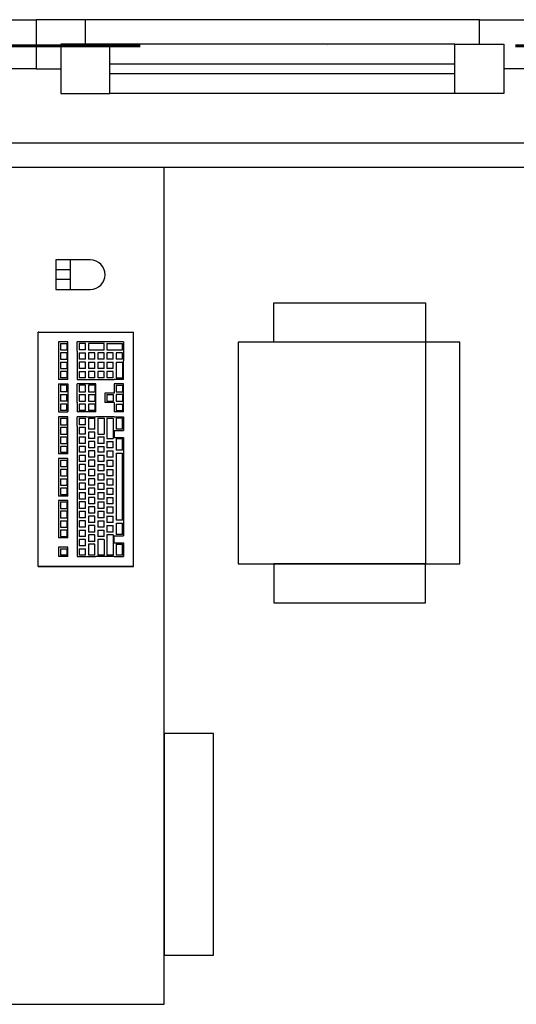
# Model space of a CAD drawing. Header units: millimetres. Extents: x 2886542 to 7567581, y -792623 to 134766.
# Tile 233 of 256: x 4804307 to 4805315, y -340853 to -338853. Entities that reach past the tile are written whole.
import ezdxf

# ---------------------------------------------------------------- set-up
doc = ezdxf.new("R2010")
doc.units = ezdxf.units.MM
doc.linetypes.add('DASHDOTX2', pattern=[50.8, 25.4, -12.7, 0, -12.7])
doc.layers.add('IN_NS_VYPLNE OTVORU', color=16, linetype='Continuous')
doc.layers.add('požárničina', color=10, linetype='Continuous')

msp = doc.modelspace()

# ---------------------------------------------------------------- linework, layer by layer
at = {"color": 0, "linetype": 'ByBlock', "lineweight": -2}
for p, q in [((4804344.8, -339964), (4804344.8, -339488)), ((4804344.8, -339488), (4804345.8, -339488)), ((4804344.8, -339488), (4804345.8, -339488)), ((4804345.8, -339488), (4804344.8, -339488)), ((4804345.8, -339488), (4804537.8, -339488)), ((4804345.8, -339488), (4804537.8, -339488)), ((4804537.8, -339964), (4804537.8, -339488)), ((4804385.8, -339508), (4804385.8, -339527)), ((4804404.8, -339508), (4804385.8, -339508)), ((4804389.8, -339511), (4804389.8, -339524)), ((4804389.8, -339511), (4804402.8, -339511)), ((4804402.8, -339511), (4804402.8, -339524)), ((4804404.8, -339527), (4804404.8, -339508)), ((4804423.8, -339527), (4804423.8, -339508)), ((4804442.8, -339508), (4804423.8, -339508)), ((4804427.8, -339511), (4804427.8, -339524)), ((4804440.8, -339511), (4804427.8, -339511)), ((4804440.8, -339524), (4804440.8, -339511)), ((4804479.8, -339508), (4804442.8, -339508)), ((4804446.8, -339511), (4804446.8, -339524)), ((4804478.8, -339511), (4804446.8, -339511)), ((4804478.8, -339524), (4804478.8, -339511)), ((4804517.8, -339508), (4804479.8, -339508)), ((4804483.8, -339511), (4804515.8, -339511)), ((4804483.8, -339511), (4804483.8, -339524)), ((4804515.8, -339524), (4804515.8, -339511)), ((4804517.8, -339508), (4804517.8, -339527)), ((4804385.8, -339527), (4804385.8, -339546)), ((4804389.8, -339524), (4804402.8, -339524)), ((4804402.8, -339530), (4804389.8, -339530)), ((4804389.8, -339530), (4804389.8, -339543)), ((4804402.8, -339530), (4804402.8, -339543)), ((4804404.8, -339546), (4804404.8, -339527)), ((4804423.8, -339527), (4804423.8, -339546)), ((4804440.8, -339524), (4804427.8, -339524)), ((4804427.8, -339530), (4804440.8, -339530)), ((4804427.8, -339530), (4804427.8, -339543)), ((4804440.8, -339543), (4804440.8, -339530)), ((4804446.8, -339524), (4804478.8, -339524)), ((4804459.8, -339530), (4804446.8, -339530)), ((4804446.8, -339530), (4804446.8, -339543)), ((4804459.8, -339543), (4804459.8, -339530)), ((4804478.8, -339530), (4804465.8, -339530)), ((4804465.8, -339530), (4804465.8, -339543)), ((4804478.8, -339543), (4804478.8, -339530)), ((4804483.8, -339524), (4804515.8, -339524)), ((4804496.8, -339530), (4804483.8, -339530)), ((4804483.8, -339530), (4804483.8, -339543)), ((4804496.8, -339543), (4804496.8, -339530)), ((4804515.8, -339530), (4804502.8, -339530)), ((4804502.8, -339530), (4804502.8, -339543)), ((4804515.8, -339543), (4804515.8, -339530)), ((4804517.8, -339527), (4804517.8, -339546)), ((4804385.8, -339546), (4804385.8, -339565)), ((4804389.8, -339543), (4804402.8, -339543)), ((4804389.8, -339549), (4804402.8, -339549)), ((4804389.8, -339549), (4804389.8, -339562)), ((4804402.8, -339549), (4804402.8, -339562)), ((4804404.8, -339565), (4804404.8, -339546)), ((4804423.8, -339546), (4804423.8, -339565)), ((4804440.8, -339543), (4804427.8, -339543)), ((4804440.8, -339549), (4804427.8, -339549)), ((4804427.8, -339549), (4804427.8, -339562)), ((4804440.8, -339562), (4804440.8, -339549)), ((4804459.8, -339543), (4804446.8, -339543)), ((4804446.8, -339549), (4804459.8, -339549)), ((4804446.8, -339549), (4804446.8, -339562)), ((4804459.8, -339562), (4804459.8, -339549)), ((4804478.8, -339543), (4804465.8, -339543)), ((4804465.8, -339549), (4804478.8, -339549)), ((4804465.8, -339549), (4804465.8, -339562)), ((4804478.8, -339562), (4804478.8, -339549)), ((4804496.8, -339543), (4804483.8, -339543)), ((4804483.8, -339549), (4804496.8, -339549)), ((4804483.8, -339549), (4804483.8, -339562)), ((4804496.8, -339562), (4804496.8, -339549)), ((4804515.8, -339543), (4804502.8, -339543)), ((4804502.8, -339549), (4804515.8, -339549)), ((4804502.8, -339549), (4804502.8, -339581)), ((4804515.8, -339549), (4804515.8, -339581)), ((4804517.8, -339584), (4804517.8, -339546)), ((4804385.8, -339565), (4804385.8, -339584)), ((4804389.8, -339562), (4804402.8, -339562)), ((4804402.8, -339568), (4804389.8, -339568)), ((4804389.8, -339568), (4804389.8, -339581)), ((4804402.8, -339568), (4804402.8, -339581)), ((4804404.8, -339584), (4804404.8, -339565)), ((4804423.8, -339565), (4804423.8, -339584)), ((4804440.8, -339562), (4804427.8, -339562)), ((4804427.8, -339568), (4804440.8, -339568)), ((4804427.8, -339568), (4804427.8, -339581)), ((4804440.8, -339581), (4804440.8, -339568)), ((4804459.8, -339562), (4804446.8, -339562)), ((4804459.8, -339568), (4804446.8, -339568)), ((4804446.8, -339568), (4804446.8, -339581)), ((4804459.8, -339581), (4804459.8, -339568)), ((4804478.8, -339562), (4804465.8, -339562)), ((4804478.8, -339568), (4804465.8, -339568)), ((4804465.8, -339568), (4804465.8, -339581)), ((4804478.8, -339581), (4804478.8, -339568)), ((4804496.8, -339562), (4804483.8, -339562)), ((4804496.8, -339568), (4804483.8, -339568)), ((4804483.8, -339568), (4804483.8, -339581)), ((4804496.8, -339581), (4804496.8, -339568)), ((4804404.8, -339584), (4804385.8, -339584)), ((4804385.8, -339593), (4804404.8, -339593)), ((4804385.8, -339593), (4804385.8, -339612)), ((4804402.8, -339581), (4804389.8, -339581)), ((4804402.8, -339596), (4804389.8, -339596)), ((4804389.8, -339596), (4804389.8, -339609)), ((4804402.8, -339609), (4804402.8, -339596)), ((4804404.8, -339593), (4804404.8, -339612)), ((4804423.8, -339584), (4804442.8, -339584)), ((4804423.8, -339612), (4804423.8, -339593)), ((4804442.8, -339593), (4804423.8, -339593)), ((4804440.8, -339581), (4804427.8, -339581)), ((4804440.8, -339596), (4804427.8, -339596)), ((4804427.8, -339596), (4804427.8, -339609)), ((4804440.8, -339609), (4804440.8, -339596)), ((4804442.8, -339584), (4804461.8, -339584)), ((4804461.8, -339593), (4804442.8, -339593)), ((4804459.8, -339581), (4804446.8, -339581)), ((4804459.8, -339596), (4804446.8, -339596)), ((4804446.8, -339596), (4804446.8, -339609)), ((4804459.8, -339596), (4804459.8, -339609)), ((4804461.8, -339584), (4804479.8, -339584)), ((4804461.8, -339612), (4804461.8, -339593)), ((4804478.8, -339581), (4804465.8, -339581)), ((4804479.8, -339584), (4804498.8, -339584)), ((4804496.8, -339581), (4804483.8, -339581)), ((4804517.8, -339584), (4804498.8, -339584)), ((4804517.8, -339593), (4804498.8, -339593)), ((4804498.8, -339593), (4804498.8, -339612)), ((4804502.8, -339581), (4804515.8, -339581)), ((4804502.8, -339596), (4804515.8, -339596)), ((4804502.8, -339596), (4804502.8, -339609)), ((4804515.8, -339596), (4804515.8, -339609)), ((4804517.8, -339612), (4804517.8, -339593)), ((4804385.8, -339612), (4804385.8, -339631)), ((4804402.8, -339609), (4804389.8, -339609)), ((4804389.8, -339615), (4804402.8, -339615)), ((4804389.8, -339615), (4804389.8, -339628)), ((4804402.8, -339628), (4804402.8, -339615)), ((4804404.8, -339612), (4804404.8, -339631)), ((4804423.8, -339631), (4804423.8, -339612)), ((4804427.8, -339609), (4804440.8, -339609)), ((4804427.8, -339615), (4804440.8, -339615)), ((4804427.8, -339615), (4804427.8, -339628)), ((4804440.8, -339628), (4804440.8, -339615)), ((4804446.8, -339609), (4804459.8, -339609)), ((4804446.8, -339615), (4804459.8, -339615)), ((4804446.8, -339615), (4804446.8, -339628)), ((4804459.8, -339615), (4804459.8, -339628)), ((4804461.8, -339631), (4804461.8, -339612)), ((4804479.8, -339612), (4804479.8, -339631)), ((4804498.8, -339612), (4804479.8, -339612)), ((4804483.8, -339615), (4804496.8, -339615)), ((4804483.8, -339615), (4804483.8, -339628)), ((4804496.8, -339615), (4804496.8, -339628)), ((4804502.8, -339609), (4804515.8, -339609)), ((4804515.8, -339615), (4804502.8, -339615)), ((4804502.8, -339615), (4804502.8, -339628)), ((4804515.8, -339615), (4804515.8, -339628)), ((4804517.8, -339631), (4804517.8, -339612)), ((4804385.8, -339631), (4804385.8, -339650)), ((4804402.8, -339628), (4804389.8, -339628)), ((4804402.8, -339634), (4804389.8, -339634)), ((4804389.8, -339634), (4804389.8, -339647)), ((4804402.8, -339647), (4804402.8, -339634)), ((4804404.8, -339631), (4804404.8, -339650)), ((4804423.8, -339631), (4804423.8, -339650)), ((4804427.8, -339628), (4804440.8, -339628)), ((4804440.8, -339634), (4804427.8, -339634)), ((4804427.8, -339634), (4804427.8, -339647)), ((4804440.8, -339647), (4804440.8, -339634)), ((4804446.8, -339628), (4804459.8, -339628)), ((4804459.8, -339634), (4804446.8, -339634)), ((4804446.8, -339634), (4804446.8, -339647)), ((4804459.8, -339634), (4804459.8, -339647)), ((4804461.8, -339650), (4804461.8, -339631)), ((4804498.8, -339631), (4804479.8, -339631)), ((4804483.8, -339628), (4804496.8, -339628)), ((4804498.8, -339631), (4804498.8, -339650)), ((4804502.8, -339628), (4804515.8, -339628)), ((4804502.8, -339634), (4804515.8, -339634)), ((4804502.8, -339634), (4804502.8, -339647)), ((4804515.8, -339634), (4804515.8, -339647)), ((4804517.8, -339650), (4804517.8, -339631)), ((4804385.8, -339650), (4804404.8, -339650)), ((4804385.8, -339660), (4804385.8, -339679)), ((4804404.8, -339660), (4804385.8, -339660)), ((4804402.8, -339647), (4804389.8, -339647)), ((4804404.8, -339679), (4804404.8, -339660)), ((4804442.8, -339650), (4804423.8, -339650)), ((4804423.8, -339679), (4804423.8, -339660)), ((4804442.8, -339660), (4804423.8, -339660)), ((4804440.8, -339647), (4804427.8, -339647)), ((4804461.8, -339650), (4804442.8, -339650)), ((4804442.8, -339660), (4804461.8, -339660)), ((4804459.8, -339647), (4804446.8, -339647)), ((4804479.8, -339660), (4804461.8, -339660)), ((4804498.8, -339660), (4804479.8, -339660)), ((4804517.8, -339650), (4804498.8, -339650)), ((4804498.8, -339660), (4804517.8, -339660)), ((4804502.8, -339647), (4804515.8, -339647)), ((4804517.8, -339660), (4804517.8, -339688)), ((4804385.8, -339679), (4804385.8, -339698)), ((4804389.8, -339663), (4804402.8, -339663)), ((4804389.8, -339663), (4804389.8, -339676)), ((4804389.8, -339676), (4804402.8, -339676)), ((4804402.8, -339663), (4804402.8, -339676)), ((4804404.8, -339698), (4804404.8, -339679)), ((4804423.8, -339679), (4804423.8, -339698)), ((4804427.8, -339663), (4804440.8, -339663)), ((4804427.8, -339663), (4804427.8, -339676)), ((4804440.8, -339676), (4804427.8, -339676)), ((4804440.8, -339676), (4804440.8, -339663)), ((4804446.8, -339663), (4804459.8, -339663)), ((4804446.8, -339663), (4804446.8, -339685)), ((4804459.8, -339685), (4804459.8, -339663)), ((4804465.8, -339663), (4804478.8, -339663)), ((4804465.8, -339663), (4804465.8, -339695)), ((4804478.8, -339663), (4804478.8, -339695)), ((4804483.8, -339663), (4804496.8, -339663)), ((4804483.8, -339663), (4804483.8, -339704)), ((4804496.8, -339663), (4804496.8, -339704)), ((4804515.8, -339663), (4804502.8, -339663)), ((4804502.8, -339663), (4804502.8, -339685)), ((4804515.8, -339685), (4804515.8, -339663)), ((4804385.8, -339698), (4804385.8, -339717)), ((4804402.8, -339682), (4804389.8, -339682)), ((4804389.8, -339682), (4804389.8, -339695)), ((4804389.8, -339695), (4804402.8, -339695)), ((4804402.8, -339682), (4804402.8, -339695)), ((4804404.8, -339717), (4804404.8, -339698)), ((4804423.8, -339698), (4804423.8, -339717)), ((4804440.8, -339682), (4804427.8, -339682)), ((4804427.8, -339682), (4804427.8, -339695)), ((4804440.8, -339695), (4804427.8, -339695)), ((4804440.8, -339695), (4804440.8, -339682)), ((4804459.8, -339685), (4804446.8, -339685)), ((4804459.8, -339691), (4804446.8, -339691)), ((4804446.8, -339691), (4804446.8, -339704)), ((4804459.8, -339704), (4804459.8, -339691)), ((4804465.8, -339695), (4804478.8, -339695)), ((4804498.8, -339688), (4804517.8, -339688)), ((4804498.8, -339688), (4804498.8, -339702)), ((4804515.8, -339685), (4804502.8, -339685)), ((4804385.8, -339717), (4804385.8, -339735)), ((4804389.8, -339701), (4804389.8, -339714)), ((4804389.8, -339701), (4804402.8, -339701)), ((4804389.8, -339714), (4804402.8, -339714)), ((4804402.8, -339720), (4804389.8, -339720)), ((4804389.8, -339720), (4804389.8, -339732)), ((4804402.8, -339701), (4804402.8, -339714)), ((4804402.8, -339720), (4804402.8, -339732)), ((4804404.8, -339735), (4804404.8, -339717)), ((4804423.8, -339717), (4804423.8, -339735)), ((4804427.8, -339701), (4804427.8, -339714)), ((4804427.8, -339701), (4804440.8, -339701)), ((4804440.8, -339714), (4804427.8, -339714)), ((4804440.8, -339720), (4804427.8, -339720)), ((4804427.8, -339720), (4804427.8, -339732)), ((4804440.8, -339714), (4804440.8, -339701)), ((4804440.8, -339732), (4804440.8, -339720)), ((4804459.8, -339704), (4804446.8, -339704)), ((4804446.8, -339710), (4804446.8, -339723)), ((4804459.8, -339710), (4804446.8, -339710)), ((4804459.8, -339723), (4804459.8, -339710)), ((4804465.8, -339701), (4804465.8, -339714)), ((4804465.8, -339701), (4804478.8, -339701)), ((4804478.8, -339714), (4804465.8, -339714)), ((4804465.8, -339720), (4804478.8, -339720)), ((4804465.8, -339720), (4804465.8, -339732)), ((4804478.8, -339714), (4804478.8, -339701)), ((4804478.8, -339732), (4804478.8, -339720)), ((4804483.8, -339704), (4804496.8, -339704)), ((4804483.8, -339710), (4804483.8, -339723)), ((4804483.8, -339710), (4804496.8, -339710)), ((4804496.8, -339723), (4804496.8, -339710)), ((4804498.8, -339702), (4804517.8, -339702)), ((4804515.8, -339705), (4804502.8, -339705)), ((4804502.8, -339705), (4804502.8, -339728)), ((4804515.8, -339728), (4804515.8, -339705)), ((4804517.8, -339702), (4804517.8, -339731)), ((4804404.8, -339735), (4804385.8, -339735)), ((4804389.8, -339732), (4804402.8, -339732)), ((4804423.8, -339735), (4804423.8, -339754)), ((4804440.8, -339732), (4804427.8, -339732)), ((4804427.8, -339738), (4804440.8, -339738)), ((4804427.8, -339738), (4804427.8, -339751)), ((4804440.8, -339751), (4804440.8, -339738)), ((4804459.8, -339723), (4804446.8, -339723)), ((4804459.8, -339729), (4804446.8, -339729)), ((4804446.8, -339729), (4804446.8, -339742)), ((4804459.8, -339742), (4804459.8, -339729)), ((4804478.8, -339732), (4804465.8, -339732)), ((4804465.8, -339738), (4804478.8, -339738)), ((4804465.8, -339738), (4804465.8, -339751)), ((4804478.8, -339751), (4804478.8, -339738)), ((4804496.8, -339723), (4804483.8, -339723)), ((4804483.8, -339729), (4804496.8, -339729)), ((4804483.8, -339729), (4804483.8, -339742)), ((4804496.8, -339742), (4804496.8, -339729)), ((4804515.8, -339728), (4804502.8, -339728)), ((4804502.8, -339734), (4804515.8, -339734)), ((4804502.8, -339734), (4804502.8, -339870)), ((4804515.8, -339870), (4804515.8, -339734)), ((4804517.8, -339731), (4804517.8, -339873)), ((4804385.8, -339745), (4804385.8, -339764)), ((4804404.8, -339745), (4804385.8, -339745)), ((4804389.8, -339748), (4804389.8, -339761)), ((4804389.8, -339748), (4804402.8, -339748)), ((4804402.8, -339748), (4804402.8, -339761)), ((4804404.8, -339764), (4804404.8, -339745)), ((4804423.8, -339754), (4804423.8, -339773)), ((4804440.8, -339751), (4804427.8, -339751)), ((4804427.8, -339757), (4804427.8, -339770)), ((4804440.8, -339757), (4804427.8, -339757)), ((4804440.8, -339770), (4804440.8, -339757)), ((4804459.8, -339742), (4804446.8, -339742)), ((4804446.8, -339748), (4804446.8, -339761)), ((4804459.8, -339748), (4804446.8, -339748)), ((4804459.8, -339761), (4804459.8, -339748)), ((4804478.8, -339751), (4804465.8, -339751)), ((4804465.8, -339757), (4804465.8, -339770)), ((4804465.8, -339757), (4804478.8, -339757)), ((4804478.8, -339770), (4804478.8, -339757)), ((4804496.8, -339742), (4804483.8, -339742)), ((4804483.8, -339748), (4804483.8, -339761)), ((4804483.8, -339748), (4804496.8, -339748)), ((4804496.8, -339761), (4804496.8, -339748)), ((4804385.8, -339764), (4804385.8, -339783)), ((4804389.8, -339761), (4804402.8, -339761)), ((4804402.8, -339767), (4804389.8, -339767)), ((4804389.8, -339767), (4804389.8, -339780)), ((4804389.8, -339780), (4804402.8, -339780)), ((4804402.8, -339767), (4804402.8, -339780)), ((4804404.8, -339783), (4804404.8, -339764)), ((4804423.8, -339773), (4804423.8, -339792)), ((4804440.8, -339770), (4804427.8, -339770)), ((4804427.8, -339776), (4804440.8, -339776)), ((4804427.8, -339776), (4804427.8, -339789)), ((4804440.8, -339789), (4804440.8, -339776)), ((4804459.8, -339761), (4804446.8, -339761)), ((4804459.8, -339767), (4804446.8, -339767)), ((4804446.8, -339767), (4804446.8, -339780)), ((4804459.8, -339780), (4804446.8, -339780)), ((4804459.8, -339780), (4804459.8, -339767)), ((4804478.8, -339770), (4804465.8, -339770)), ((4804465.8, -339776), (4804478.8, -339776)), ((4804465.8, -339776), (4804465.8, -339789)), ((4804478.8, -339789), (4804478.8, -339776)), ((4804496.8, -339761), (4804483.8, -339761)), ((4804483.8, -339767), (4804496.8, -339767)), ((4804483.8, -339767), (4804483.8, -339780)), ((4804496.8, -339780), (4804483.8, -339780)), ((4804496.8, -339780), (4804496.8, -339767)), ((4804385.8, -339783), (4804385.8, -339802)), ((4804389.8, -339786), (4804402.8, -339786)), ((4804389.8, -339786), (4804389.8, -339799)), ((4804389.8, -339799), (4804402.8, -339799)), ((4804402.8, -339786), (4804402.8, -339799)), ((4804404.8, -339802), (4804404.8, -339783)), ((4804423.8, -339792), (4804423.8, -339811)), ((4804440.8, -339789), (4804427.8, -339789)), ((4804427.8, -339795), (4804427.8, -339808)), ((4804440.8, -339795), (4804427.8, -339795)), ((4804440.8, -339808), (4804440.8, -339795)), ((4804459.8, -339786), (4804446.8, -339786)), ((4804446.8, -339786), (4804446.8, -339799)), ((4804459.8, -339799), (4804446.8, -339799)), ((4804459.8, -339799), (4804459.8, -339786)), ((4804478.8, -339789), (4804465.8, -339789)), ((4804465.8, -339795), (4804465.8, -339808)), ((4804465.8, -339795), (4804478.8, -339795)), ((4804478.8, -339808), (4804478.8, -339795)), ((4804483.8, -339786), (4804496.8, -339786)), ((4804483.8, -339786), (4804483.8, -339799)), ((4804496.8, -339799), (4804483.8, -339799)), ((4804496.8, -339799), (4804496.8, -339786)), ((4804385.8, -339802), (4804385.8, -339821)), ((4804389.8, -339805), (4804389.8, -339818)), ((4804402.8, -339805), (4804389.8, -339805)), ((4804389.8, -339818), (4804402.8, -339818)), ((4804402.8, -339805), (4804402.8, -339818)), ((4804404.8, -339821), (4804404.8, -339802)), ((4804423.8, -339811), (4804423.8, -339830)), ((4804440.8, -339808), (4804427.8, -339808)), ((4804427.8, -339814), (4804440.8, -339814)), ((4804427.8, -339814), (4804427.8, -339827)), ((4804440.8, -339827), (4804440.8, -339814)), ((4804446.8, -339805), (4804446.8, -339818)), ((4804459.8, -339805), (4804446.8, -339805)), ((4804459.8, -339818), (4804446.8, -339818)), ((4804459.8, -339818), (4804459.8, -339805)), ((4804478.8, -339808), (4804465.8, -339808)), ((4804465.8, -339814), (4804478.8, -339814)), ((4804465.8, -339814), (4804465.8, -339827)), ((4804478.8, -339827), (4804478.8, -339814)), ((4804483.8, -339805), (4804483.8, -339818)), ((4804483.8, -339805), (4804496.8, -339805)), ((4804496.8, -339818), (4804483.8, -339818)), ((4804496.8, -339818), (4804496.8, -339805)), ((4804404.8, -339821), (4804385.8, -339821)), ((4804385.8, -339830), (4804385.8, -339849)), ((4804404.8, -339830), (4804385.8, -339830)), ((4804389.8, -339833), (4804402.8, -339833)), ((4804389.8, -339833), (4804389.8, -339846)), ((4804402.8, -339833), (4804402.8, -339846)), ((4804404.8, -339849), (4804404.8, -339830)), ((4804423.8, -339830), (4804423.8, -339849)), ((4804440.8, -339827), (4804427.8, -339827)), ((4804440.8, -339833), (4804427.8, -339833)), ((4804427.8, -339833), (4804427.8, -339846)), ((4804440.8, -339846), (4804440.8, -339833)), ((4804459.8, -339824), (4804446.8, -339824)), ((4804446.8, -339824), (4804446.8, -339837)), ((4804459.8, -339837), (4804446.8, -339837)), ((4804459.8, -339837), (4804459.8, -339824)), ((4804478.8, -339827), (4804465.8, -339827)), ((4804465.8, -339833), (4804478.8, -339833)), ((4804465.8, -339833), (4804465.8, -339846)), ((4804478.8, -339846), (4804478.8, -339833)), ((4804483.8, -339824), (4804496.8, -339824)), ((4804483.8, -339824), (4804483.8, -339837)), ((4804496.8, -339837), (4804483.8, -339837)), ((4804496.8, -339837), (4804496.8, -339824)), ((4804385.8, -339849), (4804385.8, -339868)), ((4804389.8, -339846), (4804402.8, -339846)), ((4804389.8, -339852), (4804389.8, -339865)), ((4804402.8, -339852), (4804389.8, -339852)), ((4804402.8, -339852), (4804402.8, -339865)), ((4804404.8, -339868), (4804404.8, -339849)), ((4804423.8, -339849), (4804423.8, -339868)), ((4804440.8, -339846), (4804427.8, -339846)), ((4804427.8, -339852), (4804427.8, -339865)), ((4804427.8, -339852), (4804440.8, -339852)), ((4804440.8, -339865), (4804440.8, -339852)), ((4804446.8, -339843), (4804446.8, -339856)), ((4804459.8, -339843), (4804446.8, -339843)), ((4804459.8, -339856), (4804446.8, -339856)), ((4804459.8, -339856), (4804459.8, -339843)), ((4804478.8, -339846), (4804465.8, -339846)), ((4804465.8, -339852), (4804465.8, -339865)), ((4804465.8, -339852), (4804478.8, -339852)), ((4804478.8, -339865), (4804478.8, -339852)), ((4804483.8, -339843), (4804483.8, -339856)), ((4804483.8, -339843), (4804496.8, -339843)), ((4804496.8, -339856), (4804483.8, -339856)), ((4804496.8, -339856), (4804496.8, -339843)), ((4804385.8, -339868), (4804385.8, -339887)), ((4804389.8, -339865), (4804402.8, -339865)), ((4804389.8, -339871), (4804402.8, -339871)), ((4804389.8, -339871), (4804389.8, -339884)), ((4804402.8, -339871), (4804402.8, -339884)), ((4804404.8, -339887), (4804404.8, -339868)), ((4804423.8, -339868), (4804423.8, -339887)), ((4804440.8, -339865), (4804427.8, -339865)), ((4804440.8, -339871), (4804427.8, -339871)), ((4804427.8, -339871), (4804427.8, -339884)), ((4804440.8, -339884), (4804440.8, -339871)), ((4804459.8, -339862), (4804446.8, -339862)), ((4804446.8, -339862), (4804446.8, -339875)), ((4804459.8, -339875), (4804446.8, -339875)), ((4804459.8, -339875), (4804459.8, -339862)), ((4804478.8, -339865), (4804465.8, -339865)), ((4804465.8, -339871), (4804478.8, -339871)), ((4804465.8, -339871), (4804465.8, -339884)), ((4804478.8, -339884), (4804478.8, -339871)), ((4804483.8, -339862), (4804496.8, -339862)), ((4804483.8, -339862), (4804483.8, -339875)), ((4804496.8, -339875), (4804483.8, -339875)), ((4804496.8, -339875), (4804496.8, -339862)), ((4804515.8, -339870), (4804502.8, -339870)), ((4804502.8, -339876), (4804515.8, -339876)), ((4804502.8, -339876), (4804502.8, -339899)), ((4804515.8, -339899), (4804515.8, -339876)), ((4804517.8, -339873), (4804517.8, -339902)), ((4804385.8, -339887), (4804385.8, -339906)), ((4804389.8, -339884), (4804402.8, -339884)), ((4804389.8, -339890), (4804389.8, -339903)), ((4804402.8, -339890), (4804389.8, -339890)), ((4804402.8, -339890), (4804402.8, -339903)), ((4804404.8, -339906), (4804404.8, -339887)), ((4804423.8, -339887), (4804423.8, -339906)), ((4804440.8, -339884), (4804427.8, -339884)), ((4804427.8, -339890), (4804427.8, -339903)), ((4804427.8, -339890), (4804440.8, -339890)), ((4804440.8, -339903), (4804440.8, -339890)), ((4804459.8, -339881), (4804446.8, -339881)), ((4804446.8, -339881), (4804446.8, -339894)), ((4804459.8, -339894), (4804446.8, -339894)), ((4804446.8, -339900), (4804446.8, -339913)), ((4804459.8, -339900), (4804446.8, -339900)), ((4804459.8, -339894), (4804459.8, -339881)), ((4804459.8, -339913), (4804459.8, -339900)), ((4804478.8, -339884), (4804465.8, -339884)), ((4804465.8, -339890), (4804465.8, -339903)), ((4804465.8, -339890), (4804478.8, -339890)), ((4804478.8, -339903), (4804478.8, -339890)), ((4804483.8, -339881), (4804496.8, -339881)), ((4804483.8, -339881), (4804483.8, -339894)), ((4804496.8, -339894), (4804483.8, -339894)), ((4804483.8, -339900), (4804483.8, -339941)), ((4804496.8, -339900), (4804483.8, -339900)), ((4804496.8, -339894), (4804496.8, -339881)), ((4804496.8, -339900), (4804496.8, -339941)), ((4804515.8, -339899), (4804502.8, -339899)), ((4804404.8, -339906), (4804385.8, -339906)), ((4804389.8, -339903), (4804402.8, -339903)), ((4804423.8, -339906), (4804423.8, -339925)), ((4804440.8, -339903), (4804427.8, -339903)), ((4804440.8, -339909), (4804427.8, -339909)), ((4804427.8, -339909), (4804427.8, -339922)), ((4804440.8, -339922), (4804440.8, -339909)), ((4804459.8, -339913), (4804446.8, -339913)), ((4804459.8, -339919), (4804446.8, -339919)), ((4804446.8, -339919), (4804446.8, -339941)), ((4804459.8, -339941), (4804459.8, -339919)), ((4804478.8, -339903), (4804465.8, -339903)), ((4804478.8, -339909), (4804465.8, -339909)), ((4804465.8, -339909), (4804465.8, -339941)), ((4804478.8, -339909), (4804478.8, -339941)), ((4804498.8, -339902), (4804517.8, -339902)), ((4804498.8, -339916), (4804498.8, -339902)), ((4804498.8, -339916), (4804517.8, -339916)), ((4804502.8, -339919), (4804515.8, -339919)), ((4804502.8, -339919), (4804502.8, -339941)), ((4804515.8, -339941), (4804515.8, -339919)), ((4804517.8, -339916), (4804517.8, -339944)), ((4804385.8, -339925), (4804385.8, -339944)), ((4804404.8, -339925), (4804385.8, -339925)), ((4804389.8, -339928), (4804402.8, -339928)), ((4804389.8, -339928), (4804389.8, -339941)), ((4804402.8, -339928), (4804402.8, -339941)), ((4804404.8, -339944), (4804404.8, -339925)), ((4804423.8, -339925), (4804423.8, -339944)), ((4804440.8, -339922), (4804427.8, -339922)), ((4804427.8, -339928), (4804440.8, -339928)), ((4804427.8, -339928), (4804427.8, -339941)), ((4804440.8, -339941), (4804440.8, -339928)), ((4804404.8, -339944), (4804385.8, -339944)), ((4804402.8, -339941), (4804389.8, -339941)), ((4804423.8, -339944), (4804442.8, -339944)), ((4804440.8, -339941), (4804427.8, -339941)), ((4804442.8, -339944), (4804461.8, -339944)), ((4804459.8, -339941), (4804446.8, -339941)), ((4804479.8, -339944), (4804461.8, -339944)), ((4804478.8, -339941), (4804465.8, -339941)), ((4804498.8, -339944), (4804479.8, -339944)), ((4804496.8, -339941), (4804483.8, -339941)), ((4804498.8, -339944), (4804517.8, -339944)), ((4804515.8, -339941), (4804502.8, -339941)), ((4804345.8, -339964), (4804344.8, -339964)), ((4804344.8, -339964), (4804345.8, -339964)), ((4804345.8, -339964), (4804344.8, -339964)), ((4804537.8, -339964), (4804345.8, -339964)), ((4804345.8, -339964), (4804537.8, -339964))]:
    msp.add_line(p, q, dxfattribs=at)
at = {"layer": 'IN_NS_VYPLNE OTVORU', "color": 0}
for p, q in [((4804240.4, -338853.4), (4804340.4, -338853.4)), ((4805240.4, -338853.4), (4804340.4, -338853.4)), ((4804440.4, -338853.4), (4804340.4, -338853.4)), ((4804340.4, -338853.4), (4804340.4, -338953.4)), ((4804340.4, -338853.4), (4804340.4, -338953.4)), ((4804440.4, -338903.4), (4804440.4, -338853.4)), ((4805240.4, -338903.4), (4805240.4, -338853.4)), ((4805240.4, -338853.4), (4805340.4, -338853.4)), ((4804490.4, -338903.4), (4804390.4, -338903.4)), ((4804390.4, -338903.4), (4804390.4, -339003.4)), ((4805190.4, -338903.4), (4804440.4, -338903.4)), ((4804490.4, -339003.4), (4804490.4, -338903.4)), ((4805190.4, -338903.4), (4805290.4, -338903.4)), ((4805190.4, -339003.4), (4805190.4, -338903.4)), ((4805290.4, -338903.4), (4805290.4, -339003.4)), ((4804340.4, -338953.4), (4804290.4, -338953.4)), ((4804340.4, -338953.4), (4804390.4, -338953.4)), ((4805190.4, -338943.4), (4804490.4, -338943.4)), ((4805340.4, -338953.4), (4805290.4, -338953.4)), ((4805190.4, -338963.4), (4804490.4, -338963.4)), ((4804390.4, -339003.4), (4804490.4, -339003.4)), ((4805190.4, -339003.4), (4804490.4, -339003.4)), ((4805290.4, -339003.4), (4805190.4, -339003.4)), ((4807350.4, -339153.4), (4801305.4, -339153.4))]:
    msp.add_line(p, q, dxfattribs=at)
at = {"layer": 'IN_NS_VYPLNE OTVORU', "color": 0, "ltscale": 1000}
msp.add_line((4743509.4, -339103.4), (4807982.6, -339103.4), dxfattribs=at)
at = {"layer": 'IN_NS_VYPLNE OTVORU', "color": 0, "ltscale": 10}
for p, q in [((4804600.7, -339153.4), (4803850.7, -339153.4)), ((4804600.7, -340853.4), (4804600.7, -339153.4)), ((4804450.4, -339341.3), (4804380.4, -339341.3)), ((4804380.4, -339341.3), (4804380.4, -339401.3)), ((4804410.4, -339401.3), (4804410.4, -339341.3)), ((4804410.4, -339361.3), (4804380.4, -339361.3)), ((4804410.4, -339381.3), (4804380.4, -339381.3)), ((4804380.4, -339401.3), (4804450.4, -339401.3)), ((4804822.9, -339508.5), (4804822.9, -339428.8)), ((4804822.9, -339428.8), (4805130.7, -339428.8)), ((4805130.7, -339428.8), (4805130.7, -339508.5)), ((4805130.7, -339508.5), (4804822.9, -339508.5)), ((4805130.7, -339958.5), (4804822.9, -339958.5)), ((4804822.9, -339958.5), (4804822.9, -340038.2)), ((4805130.7, -340038.2), (4805130.7, -339958.5)), ((4804822.9, -340038.2), (4805130.7, -340038.2)), ((4804700.7, -340303.4), (4804600.7, -340303.4)), ((4804600.7, -340303.4), (4804600.7, -340753.4)), ((4804700.7, -340753.4), (4804700.7, -340303.4)), ((4804600.7, -340753.4), (4804700.7, -340753.4)), ((4803850.7, -340853.4), (4804600.7, -340853.4))]:
    msp.add_line(p, q, dxfattribs=at)
at = {"layer": 'IN_NS_VYPLNE OTVORU', "color": 0, "linetype": 'ByBlock'}
for p, q in [((4804750.7, -339508.5), (4804750.7, -339958.5)), ((4805200.7, -339508.5), (4804750.7, -339508.5)), ((4805130.7, -339508.5), (4805130.7, -339958.5)), ((4805200.7, -339958.5), (4805200.7, -339508.5)), ((4804750.7, -339958.5), (4805200.7, -339958.5))]:
    msp.add_line(p, q, dxfattribs=at)
at = {"layer": 'IN_NS_VYPLNE OTVORU', "color": 0, "ltscale": 10}
msp.add_arc((4804450.4, -339371.3), 30, 270, 90, dxfattribs=at)
at = {"layer": 'požárničina', "linetype": 'DASHDOTX2', "lineweight": 60, "ltscale": 30}
msp.add_line((4807599.9, -338906.5), (4747852.2, -338906.5), dxfattribs=at)

doc.saveas('drawing.dxf')
